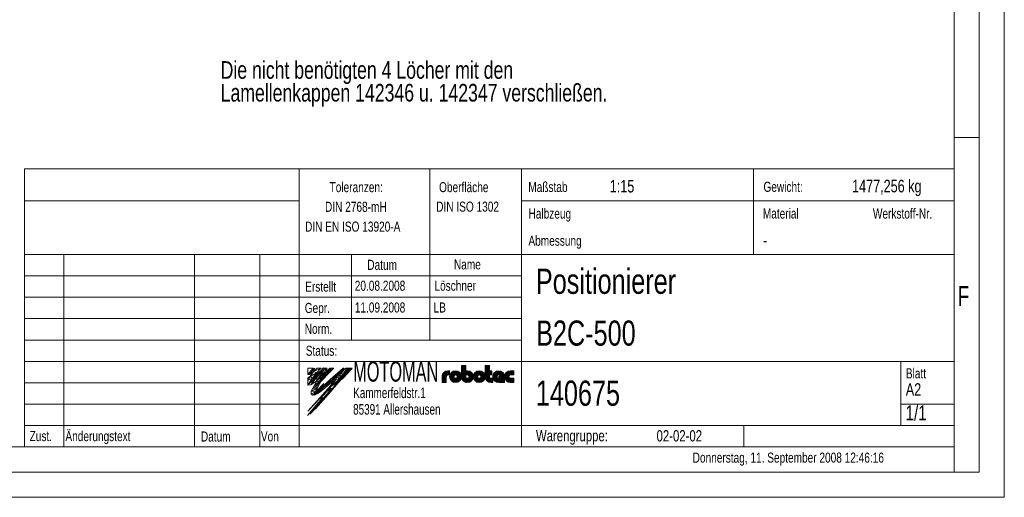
# Model space of a CAD drawing. Header units: millimetres. Extents: x 36 to 588, y 6 to 414.
# Tile 16 of 61: x 393 to 588, y 6 to 100. Entities that reach past the tile are written whole.
import ezdxf

# ---------------------------------------------------------------- set-up
doc = ezdxf.new("R2010")
doc.units = ezdxf.units.MM
doc.styles.add('SLDTEXTSTYLE0', font='TXT', dxfattribs={"width": 0.7})
doc.styles.add('SLDTEXTSTYLE1', font='TXT', dxfattribs={"width": 0.75})
doc.styles.add('SLDTEXTSTYLE2', font='TXT', dxfattribs={"width": 0.605})

# ---------------------------------------------------------------- blocks, each defined once
blk = doc.blocks.new('SW_NOTE_1')
at = {"color": 0, "linetype": 'Continuous', "lineweight": 0, "char_height": 3.5, "attachment_point": 1, "style": 'SLDTEXTSTYLE1'}
for s, insert in [('Die nicht benötigten 4 Löcher mit den ', (0, 4.51)), ('Lamellenkappen 142346 u. 142347 verschließen.', (0, -0.01))]:
    blk.add_mtext(s, dxfattribs=dict(at, insert=insert))

msp = doc.modelspace()

# ---------------------------------------------------------------- linework, layer by layer
at = {"color": 7, "linetype": 'Continuous', "lineweight": 15}
for p, q in [((588.5, 414.5), (588.5, 5.5)), ((588.5, 5.5), (36.5, 5.5))]:
    msp.add_line(p, q, dxfattribs=at)
at = {"color": 1, "linetype": 'Continuous', "lineweight": 0}
for p, q in [((583.5, 409.5), (583.5, 10.5)), ((578.5, 404.5000052), (578.5, 10.5000052)), ((583.4831139, 77), (578.5, 77)), ((393.7247305, 70.7491264), (393.7247305, 15.4991316)), ((393.7247305, 70.7491264), (578.5, 70.7491264)), ((448.3247305, 15.4991264), (448.3247305, 70.7491264)), ((474.3247305, 70.7491264), (474.3247305, 36.7491264)), ((492.5247305, 70.7491264), (492.5247305, 15.4991264)), ((538.6120544, 53.7491316), (538.6120544, 70.7491316)), ((578.5, 10.5), (578.5, 65.49)), ((448.3247305, 64.3741264), (393.7247305, 64.3741264)), ((578.5, 64.3741264), (492.5247305, 64.3741264)), ((578.5, 53.7491316), (393.7247305, 53.7491316)), ((401.5247305, 53.7491264), (401.5247305, 15.4991264)), ((427.5247305, 15.4991264), (427.5247305, 53.7491264)), ((440.5247305, 53.7491264), (440.5247305, 15.4991264)), ((458.7247305, 36.7491264), (458.7247305, 53.7491264)), ((492.5247305, 49.4991264), (393.7247305, 49.4991264)), ((492.5247305, 45.2491264), (393.7247305, 45.2491264)), ((492.5247305, 40.9991264), (393.7247305, 40.9991264)), ((492.5247305, 36.7491264), (393.7247305, 36.7491264)), ((448.3247305, 32.4991316), (393.7247305, 32.4991316)), ((448.3247305, 32.4991316), (578.5, 32.4991316)), ((567.9247305, 19.7491264), (567.9247305, 32.4991264)), ((448.3247305, 28.2491264), (393.7247305, 28.2491264)), ((448.3247305, 23.9991264), (393.7247305, 23.9991264)), ((578.5, 23.9991316), (567.9247305, 23.9991316)), ((393.7247305, 19.7491316), (578.5, 19.7491316)), ((536.7247305, 15.4991264), (536.7247305, 19.7491264)), ((393.7247305, 15.4991316), (46.5, 15.5)), ((393.7247305, 15.4991316), (578.5, 15.4991316)), ((583.5, 10.5), (41.5, 10.5)), ((395.62, 10.5), (578.5, 10.5))]:
    msp.add_line(p, q, dxfattribs=at)
at = {"color": 7, "linetype": 'Continuous', "lineweight": 0}
for p, q in [((480.5929754, 29.482355), (480.5929754, 31.666355)), ((480.5929754, 31.666355), (481.4329754, 31.666355)), ((480.6782766, 31.666355), (480.6782766, 29.0426368)), ((480.7622766, 28.8744621), (480.7622766, 31.666355)), ((480.8462766, 31.666355), (480.8462766, 28.7532442)), ((480.9302766, 28.6580008), (480.9302766, 31.666355)), ((481.0142766, 31.666355), (481.0142766, 28.5804646)), ((481.0982766, 28.5163642), (481.0982766, 31.666355)), ((481.1822766, 31.666355), (481.1822766, 28.4631595)), ((481.2662766, 28.4192132), (481.2662766, 31.666355)), ((481.3502766, 31.666355), (481.3502766, 28.3834157)), ((481.4329754, 29.482355), (481.4329754, 31.666355)), ((485.2969754, 31.666355), (486.1369754, 31.666355)), ((485.2969754, 29.482355), (485.2969754, 31.666355)), ((485.3426286, 29.1578663), (485.3426286, 31.666355)), ((485.4266286, 31.666355), (485.4266286, 28.9455731)), ((485.5106286, 28.8064372), (485.5106286, 31.666355)), ((485.5946286, 31.666355), (485.5946286, 28.7003813)), ((485.6786286, 28.6151818), (485.6786286, 31.666355)), ((485.7626286, 31.666355), (485.7626286, 28.5451334)), ((485.8466286, 28.4870331), (485.8466286, 31.666355)), ((485.9306286, 31.666355), (485.9306286, 28.4388818)), ((486.0146286, 28.3993522), (486.0146286, 31.666355)), ((486.0986286, 31.666355), (486.0986286, 28.3675271)), ((486.1369754, 30.658355), (486.1369754, 31.666355)), ((450.4676943, 29.4823725), (450.0656652, 29.2305153)), ((450.0695855, 29.8805796), (451.0943855, 31.1812356)), ((450.0695855, 31.1812356), (451.0943855, 31.1812356)), ((451.0943855, 31.1812356), (450.0695855, 29.8805796)), ((450.0695855, 29.8805796), (450.0695855, 31.1812356)), ((450.0695855, 29.8805796), (450.2871455, 29.8805796)), ((450.2871455, 29.8805796), (450.0695855, 29.8805796)), ((450.2871455, 29.8805796), (450.0695855, 29.8805796)), ((450.0695855, 28.6805556), (450.4848311, 29.5168873)), ((450.0695855, 28.6805556), (450.4676943, 29.4823725)), ((450.2871455, 29.8805796), (451.0943855, 31.1812356)), ((451.0943855, 31.1812356), (450.2871455, 29.8805796)), ((450.2871455, 29.8805796), (450.9700655, 30.8323836)), ((450.9700655, 30.8323836), (450.2871455, 29.8805796)), ((450.6601055, 30.1909596), (450.2871455, 29.8805796)), ((450.2871455, 29.8805796), (450.6601055, 30.1909596)), ((450.6601055, 30.1909596), (450.2871455, 29.8805796)), ((451.1767055, 30.5013396), (450.4848311, 29.5168873)), ((450.4848311, 29.5168873), (451.1767055, 30.5013396)), ((450.4848311, 29.5168873), (451.7743302, 30.1993226)), ((451.7743302, 30.1993226), (450.4848311, 29.5168873)), ((450.4848311, 29.5168873), (450.7424255, 30.1702956)), ((450.4848311, 29.5168873), (450.9910655, 29.1564156)), ((450.9910655, 29.1564156), (450.4848311, 29.5168873)), ((450.6601055, 30.1909596), (450.9700655, 30.8323836)), ((450.9700655, 30.8323836), (450.6601055, 30.1909596)), ((450.6601055, 30.1909596), (451.1767055, 30.5013396)), ((451.1767055, 30.5013396), (450.6601055, 30.1909596)), ((450.7424255, 30.1702956), (450.6601055, 30.1909596)), ((450.6601055, 27.8321556), (451.8700852, 29.4230148)), ((451.8700852, 29.4230148), (450.6601055, 27.8321556)), ((450.7424255, 30.1702956), (451.1767055, 30.5013396)), ((451.1767055, 30.5013396), (450.7424255, 30.1702956)), ((451.0943855, 31.1812356), (450.9700655, 30.8323836)), ((450.9700655, 30.8323836), (451.1767055, 30.5013396)), ((451.7743302, 30.1993226), (450.9910655, 29.1564156)), ((450.9999653, 30.7975479), (451.1868258, 30.8981833)), ((451.0574608, 30.7256658), (450.9999653, 30.7975479)), ((451.6611629, 29.6618091), (451.0430876, 29.0723744)), ((451.7330325, 29.5467972), (451.0430876, 29.0723744)), ((451.0430876, 29.0723744), (451.7330325, 29.5467972)), ((451.4673455, 31.1812356), (451.0433194, 30.7150272)), ((451.0433194, 30.7150272), (451.0781601, 30.6592117)), ((451.1868258, 30.8981833), (451.0574608, 30.7256658)), ((451.0781601, 30.6592117), (451.4673455, 31.1812356)), ((451.2299472, 30.8406777), (451.086209, 30.6825368)), ((451.086209, 30.6825368), (451.1293304, 30.5819015)), ((451.8593844, 29.7547081), (451.120932, 29.0479439)), ((452.0186375, 29.5838277), (451.120932, 29.0479439)), ((451.120932, 29.0479439), (452.0186375, 29.5838277)), ((451.1293304, 30.5819015), (451.2299472, 30.8406777)), ((451.1293304, 28.8998569), (451.7330325, 29.5467972)), ((451.1767055, 30.5013396), (452.7080255, 31.1812356)), ((452.7080255, 31.1812356), (451.1767055, 30.5013396)), ((451.1767055, 30.5013396), (451.9007855, 31.1812356)), ((451.1767055, 30.5013396), (451.7743302, 30.1993226)), ((451.7743302, 30.1993226), (451.1767055, 30.5013396)), ((451.2388655, 28.9494396), (452.0186375, 29.5838277)), ((451.2388655, 28.9494396), (451.8700852, 29.4230148)), ((451.5892942, 29.9637144), (451.431181, 29.7480671)), ((451.431181, 29.7480671), (451.6611629, 29.8918322)), ((451.790528, 29.9493378), (451.4455551, 29.3167741)), ((451.4455551, 29.3167741), (451.9342662, 29.7911969)), ((451.6611629, 29.8918322), (451.5892942, 29.9637144)), ((451.7330325, 29.8199501), (451.5892942, 29.5467972)), ((451.5892942, 29.5467972), (451.790528, 29.7624437)), ((451.591117, 29.9957209), (451.8419628, 30.2744808)), ((452.0186375, 29.5838277), (451.591117, 29.9957209)), ((451.591117, 29.9957209), (452.2207575, 29.8026276)), ((452.2207575, 29.8026276), (451.591117, 29.9957209)), ((451.7330325, 29.5467972), (451.6611629, 29.6618091)), ((451.790528, 29.7624437), (451.7330325, 29.8199501)), ((452.7080255, 31.1812356), (451.7743302, 30.1993226)), ((451.7773055, 28.5563196), (453.4942655, 31.1812356)), ((453.4942655, 31.1812356), (451.7773055, 28.5563196)), ((453.6395855, 30.6875676), (451.7773055, 28.5563196)), ((451.7773055, 28.5563196), (452.7624617, 29.6837617)), ((451.7773055, 28.5563196), (453.1004466, 29.6375701)), ((453.1004466, 29.6375701), (451.7773055, 28.5563196)), ((451.7773055, 28.5563196), (451.8700852, 29.4230148)), ((451.8700852, 29.4230148), (451.7773055, 28.5563196)), ((451.9342662, 29.7911969), (451.790528, 29.9493378)), ((452.1512374, 30.6093275), (451.8192753, 30.2656196)), ((451.8192753, 30.2656196), (451.9055189, 30.1218553)), ((451.8419628, 30.2744808), (452.2207575, 29.8026276)), ((452.0186375, 29.5838277), (451.8593844, 29.7547081)), ((451.8700852, 29.4230148), (453.4942655, 31.1812356)), ((451.9007855, 31.1812356), (452.7080255, 31.1812356)), ((451.9055189, 30.1218553), (452.1512374, 30.6093275)), ((451.9630144, 30.0643489), (452.5667165, 30.5531483)), ((452.0780054, 30.0068433), (451.9630144, 30.0643489)), ((452.2207575, 29.8026276), (452.0186375, 29.5838277)), ((453.1416705, 31.2144651), (452.022625, 29.9944483)), ((453.4942655, 31.1812356), (452.022625, 29.9944483)), ((452.022625, 29.9944483), (453.4942655, 31.1812356)), ((452.022625, 29.9944483), (452.2207575, 29.8026276)), ((452.5667165, 30.5531483), (452.0780054, 30.0068433)), ((452.2207575, 29.8026276), (453.4942655, 31.1812356)), ((453.6975254, 29.9942097), (452.240563, 28.1296139)), ((453.866908, 29.8960977), (452.240563, 28.1296139)), ((452.240563, 28.1296139), (453.866908, 29.8960977)), ((452.2670255, 28.0259436), (453.866908, 29.8960977)), ((453.1004466, 29.6375701), (452.2984491, 28.5290876)), ((453.5872602, 29.906208), (452.3511087, 28.2960464)), ((452.7624617, 29.6837617), (453.6395855, 30.6875676)), ((452.7624617, 29.6837617), (453.9257676, 30.5277341)), ((453.9257676, 30.5277341), (452.7624617, 29.6837617)), ((452.7624617, 29.6837617), (453.1004466, 29.6375701)), ((453.1004466, 29.6375701), (452.7624617, 29.6837617)), ((452.902772, 28.7690891), (454.2782526, 30.2018913)), ((453.866908, 29.8960977), (452.902772, 28.7690891)), ((452.9979322, 29.0723744), (453.5872602, 29.906208)), ((453.9257676, 30.5277341), (453.1004466, 29.6375701)), ((453.4942655, 31.1812356), (453.1416705, 31.2144651)), ((453.4942655, 31.1812356), (453.6395855, 30.6875676)), ((453.4942655, 31.1812356), (453.8873855, 31.1812356)), ((453.6395855, 30.6875676), (453.4942655, 31.1812356)), ((453.7988688, 30.3908653), (453.5248356, 30.0953021)), ((454.2782526, 30.2018913), (453.5248356, 30.0953021)), ((453.5248356, 30.0953021), (454.2782526, 30.2018913)), ((453.5248356, 30.0953021), (453.866908, 29.8960977)), ((453.8873855, 31.1812356), (453.6395855, 30.6875676)), ((453.6395855, 30.6875676), (453.9257676, 30.5277341)), ((453.866908, 29.8960977), (453.6975254, 29.9942097)), ((454.3939055, 31.1812356), (453.7840655, 30.5840796)), ((453.7840655, 30.5840796), (454.3939055, 31.1812356)), ((453.7840655, 30.5840796), (454.5316655, 31.1812356)), ((454.5316655, 31.1812356), (453.7840655, 30.5840796)), ((453.7840655, 30.5840796), (454.3939055, 31.1812356)), ((453.7840655, 30.5840796), (453.9394185, 30.5424584)), ((453.9394185, 30.5424584), (453.7840655, 30.5840796)), ((453.9257676, 30.5277341), (453.7840655, 30.5840796)), ((454.2782526, 30.2018913), (453.7988688, 30.3908653)), ((454.2782526, 30.2018913), (453.866908, 29.8960977)), ((453.866908, 29.8960977), (454.2782526, 30.2018913)), ((454.3079702, 30.5968686), (453.9237172, 30.3416497)), ((453.9237172, 30.3416497), (454.0762091, 30.2815376)), ((454.5316655, 31.1812356), (453.9257676, 30.5277341)), ((455.1851855, 31.1812356), (454.0762091, 30.2815376)), ((454.7374655, 31.1812356), (454.0762091, 30.2815376)), ((454.0762091, 30.2815376), (455.1851855, 31.1812356)), ((454.0762091, 30.2815376), (454.3079702, 30.5968686)), ((454.0762091, 30.2815376), (454.2782526, 30.2018913)), ((454.2782526, 30.2018913), (455.1851855, 31.1812356)), ((454.3939055, 31.1812356), (454.5316655, 31.1812356)), ((454.4822676, 28.8809157), (457.0441055, 31.1812356)), ((454.5661055, 28.8122676), (457.0441055, 31.1812356)), ((457.0441055, 31.1812356), (454.5661055, 28.8122676)), ((454.5661055, 28.8122676), (456.8337536, 30.7710485)), ((456.8337536, 30.7710485), (454.5661055, 28.8122676)), ((455.1851855, 31.1812356), (454.7374655, 31.1812356)), ((454.7421233, 28.6348453), (456.8337536, 30.7710485)), ((456.8337536, 30.7710485), (454.7421233, 28.6348453)), ((457.0788941, 30.7113253), (454.7421233, 28.6348453)), ((455.8200953, 29.5561212), (455.272606, 29.0563699)), ((455.8200953, 29.5561212), (455.5841855, 28.8253716)), ((455.5841855, 28.8253716), (455.8200953, 29.5561212)), ((456.2056436, 29.9099401), (455.8200953, 29.5561212)), ((455.8200953, 29.5561212), (456.2671055, 28.9081116)), ((456.2671055, 28.9081116), (455.8200953, 29.5561212)), ((456.6126975, 30.2834948), (456.2056436, 29.9099401)), ((456.2056436, 29.9099401), (456.6110099, 29.373044)), ((456.6110099, 29.373044), (456.2056436, 29.9099401)), ((456.2056436, 29.9099401), (456.2671055, 28.9081116)), ((456.2671055, 28.9081116), (456.2056436, 29.9099401)), ((456.2671055, 28.9081116), (456.6110099, 29.373044)), ((456.8788733, 29.5467972), (456.3182934, 28.8423513)), ((457.0082384, 29.4174095), (456.3182934, 28.8423513)), ((456.3182934, 28.8423513), (457.0082384, 29.4174095)), ((456.4189103, 28.698587), (457.0082384, 29.4174095)), ((456.6126975, 30.2834948), (456.6110099, 29.373044)), ((456.6110099, 29.373044), (456.6126975, 30.2834948)), ((456.6110099, 29.373044), (456.9787182, 29.870156)), ((456.6126975, 30.2834948), (457.1016548, 30.7322119)), ((457.5092001, 30.470882), (456.6126975, 30.2834948)), ((457.5092001, 30.470882), (456.6126975, 30.2834948)), ((456.6126975, 30.2834948), (456.9787182, 29.870156)), ((456.9787182, 29.870156), (456.6126975, 30.2834948)), ((457.1818655, 29.3974956), (456.6190655, 28.8253716)), ((457.5425288, 30.5078009), (456.7517242, 29.5632788)), ((457.7505539, 30.5044955), (456.7517242, 29.5632788)), ((456.7517242, 29.5632788), (457.7505539, 30.5044955)), ((456.7517242, 29.5632788), (456.9363688, 29.4461618)), ((457.0441055, 31.1812356), (456.8337536, 30.7710485)), ((456.8337536, 30.7710485), (457.0788941, 30.7113253)), ((456.8644992, 30.7831722), (457.0441055, 31.1812356)), ((457.2094721, 31.1713362), (456.8644992, 30.7831722)), ((457.0082384, 29.4174095), (456.8788733, 29.5467972)), ((457.0082384, 30.9269365), (456.9076215, 30.7975479)), ((456.9076215, 30.7975479), (456.9794902, 30.754419)), ((456.9363688, 29.4461618), (457.7505539, 30.5044955)), ((456.9551201, 29.4705361), (457.8562956, 30.5531483)), ((457.8562956, 30.5531483), (456.9551201, 29.4705361)), ((456.9551201, 29.4705361), (457.8562956, 30.5531483)), ((457.7505539, 30.5044955), (456.9551201, 29.4705361)), ((457.814945, 30.5034732), (456.9551201, 29.4705361)), ((456.9551201, 29.4705361), (457.0082384, 29.4174095)), ((456.9787182, 29.870156), (457.5092001, 30.470882)), ((456.9794902, 30.754419), (457.0082384, 30.9269365)), ((457.2094721, 30.8694301), (456.9938643, 30.754419)), ((457.0082384, 30.8406777), (456.9938643, 30.7687956)), ((456.9938643, 30.7687956), (457.0801071, 30.8406777)), ((456.9938643, 30.754419), (457.0513598, 30.7256658)), ((457.0801071, 30.8406777), (457.0082384, 30.8406777)), ((457.0082384, 29.4174095), (457.814945, 30.5034732)), ((457.0441055, 31.1812356), (457.2094721, 31.1713362)), ((457.0513598, 30.7256658), (457.2094721, 30.8694301)), ((457.5909455, 31.1812356), (457.1016548, 30.7322119)), ((457.1016548, 30.7322119), (457.5092001, 30.470882)), ((457.5092001, 30.470882), (457.1016548, 30.7322119)), ((457.1016548, 30.7322119), (457.5092001, 30.470882)), ((457.1016548, 30.7322119), (457.5092001, 30.470882)), ((457.6550619, 29.9349612), (457.1818655, 29.3974956)), ((457.7515098, 29.8698099), (457.1818655, 29.3974956)), ((457.1818655, 29.3974956), (457.7515098, 29.8698099)), ((457.2389855, 29.3409636), (457.1818655, 29.3974956)), ((457.1818655, 29.3974956), (457.2480785, 29.3502582)), ((457.2480785, 29.3502582), (457.7515098, 29.8698099)), ((457.5909455, 31.1812356), (457.5092001, 30.470882)), ((457.5092001, 30.470882), (457.5909455, 31.1812356)), ((457.5092001, 30.470882), (458.1083855, 31.1346156)), ((457.5425288, 30.5078009), (457.9824023, 30.9950605)), ((457.7505539, 30.5044955), (457.5425288, 30.5078009)), ((457.9092761, 30.5019746), (457.5425288, 30.5078009)), ((457.5909455, 31.1812356), (458.8895855, 31.1812356)), ((457.7700528, 30.9988187), (457.5909455, 31.1812356)), ((458.1083855, 31.1346156), (457.5909455, 31.1812356)), ((458.7216502, 30.9819783), (457.6550619, 29.9349612)), ((457.6550619, 29.9349612), (458.7216502, 30.9819783)), ((458.5292255, 30.9737556), (457.6550619, 29.9349612)), ((457.7515098, 29.8698099), (457.6550619, 29.9349612)), ((457.6550619, 29.9349612), (457.7515098, 29.8698099)), ((457.8562956, 30.5531483), (457.7505539, 30.5044955)), ((457.7515098, 29.8698099), (458.7216502, 30.9819783)), ((457.7700528, 30.9988187), (458.8895855, 31.1812356)), ((458.8895855, 31.1812356), (457.7700528, 30.9988187)), ((458.7216502, 30.9819783), (457.7700528, 30.9988187)), ((457.9824023, 30.9950605), (457.9092761, 30.5019746)), ((457.9092761, 30.5019746), (457.9824023, 30.9950605)), ((458.3013394, 30.9894165), (457.9092761, 30.5019746)), ((457.9824023, 30.9950605), (458.3013394, 30.9894165)), ((458.7216502, 30.9819783), (458.5292255, 30.9737556)), ((458.8895855, 31.1812356), (458.7216502, 30.9819783)), ((476.7289754, 28.306355), (476.7289754, 29.482355)), ((476.7673962, 28.306355), (476.7673962, 29.7804995)), ((476.8513962, 30.0047989), (476.8513962, 28.306355)), ((476.9353962, 28.306355), (476.9353962, 30.1478567)), ((477.0193962, 30.2561285), (477.0193962, 28.306355)), ((477.1033962, 28.306355), (477.1033962, 30.3428476)), ((477.1873962, 30.4140502), (477.1873962, 28.306355)), ((477.2713962, 28.306355), (477.2713962, 30.4730888)), ((477.3553962, 30.5220373), (477.3553962, 28.306355)), ((477.4393962, 28.306355), (477.4393962, 30.5622682)), ((477.5233962, 30.5947283), (477.5233962, 28.306355)), ((477.5689754, 28.306355), (477.5689754, 29.482355)), ((477.6073962, 29.6383766), (477.6073962, 30.6200821)), ((477.6913962, 30.6387981), (477.6913962, 29.7417394)), ((477.7753962, 29.7923637), (477.7753962, 30.651194)), ((477.8593962, 30.6574713), (477.8593962, 29.8152495)), ((477.9049754, 30.658355), (478.2409754, 30.658355)), ((477.9049754, 29.818355), (478.2409754, 29.818355)), ((477.9433962, 29.818355), (477.9433962, 30.658355)), ((478.0273962, 30.658355), (478.0273962, 29.818355)), ((478.1113962, 29.818355), (478.1113962, 30.658355)), ((478.1953962, 30.658355), (478.1953962, 29.818355)), ((478.2409754, 29.818355), (478.2409754, 30.658355)), ((478.3460998, 28.9963478), (478.3460998, 29.9683622)), ((478.4300998, 30.1219285), (478.4300998, 28.8427823)), ((478.5140998, 28.7288347), (478.5140998, 30.2358753)), ((478.5980998, 30.3264046), (478.5980998, 28.6383053)), ((478.6820998, 28.56424), (478.6820998, 30.4004699)), ((478.7660998, 30.4618126), (478.7660998, 28.5028973)), ((478.8500998, 28.4520017), (478.8500998, 30.5127091)), ((478.9340998, 30.5546461), (478.9340998, 28.4100639)), ((479.0180998, 28.3760666), (479.0180998, 30.5886434)), ((479.1020998, 29.5996139), (479.1020998, 30.6154175)), ((479.1020998, 29.365096), (479.1020998, 28.3492933)), ((479.1860998, 30.6354692), (479.1860998, 29.7264716)), ((479.2700998, 29.7845534), (479.2700998, 30.6491469)), ((479.3540998, 30.6566733), (479.3540998, 29.8124195)), ((479.4380998, 29.8176905), (479.4380998, 30.6581651)), ((479.5220998, 30.6536468), (479.5220998, 29.8014861)), ((479.6060998, 29.7600741), (479.6060998, 30.6430477)), ((479.6900998, 30.6261989), (479.6900998, 29.6780557)), ((479.7740998, 30.6028184), (479.7740998, 28.3618916)), ((479.8580998, 28.3922248), (479.8580998, 30.572486)), ((479.9420998, 30.5346003), (479.9420998, 28.4301097)), ((480.0260998, 28.4764012), (480.0260998, 30.4883087)), ((480.1100998, 30.4323832), (480.1100998, 28.5323267)), ((480.1940998, 28.5997157), (480.1940998, 30.3649951)), ((480.2780998, 30.2832547), (480.2780998, 28.6814553)), ((480.3620998, 28.7825585), (480.3620998, 30.1821514)), ((480.4460998, 30.0514575), (480.4460998, 28.9132525)), ((480.5300998, 29.1029757), (480.5300998, 29.8617343)), ((481.4342766, 28.3549893), (481.4342766, 29.4528139)), ((481.7689754, 30.658355), (481.6009754, 30.658355)), ((481.6009754, 29.818355), (481.6009754, 30.658355)), ((481.7689754, 29.818355), (481.6009754, 29.818355)), ((481.6022766, 30.658355), (481.6022766, 29.818355)), ((481.6862766, 29.818355), (481.6862766, 30.658355)), ((481.7702766, 30.6583541), (481.7702766, 29.8183525)), ((481.8542766, 29.8073468), (481.8542766, 30.6552571)), ((481.9382766, 30.6461044), (481.9382766, 29.7725842)), ((482.0222766, 29.7031137), (482.0222766, 30.6307517)), ((482.1062766, 28.3557655), (482.1062766, 30.6089445)), ((482.1902766, 30.5802988), (482.1902766, 28.3844111)), ((482.2742766, 28.420448), (482.2742766, 30.544262)), ((482.3582766, 30.5000486), (482.3582766, 28.4646614)), ((482.4422766, 28.5181761), (482.4422766, 30.4465339)), ((482.5262766, 30.3820613), (482.5262766, 28.5826486)), ((482.6102766, 28.6606569), (482.6102766, 30.3040539)), ((482.6942766, 30.2081603), (482.6942766, 28.7565496)), ((482.7782766, 28.8787931), (482.7782766, 30.0859168)), ((482.8622766, 29.9155623), (482.8622766, 29.0491477)), ((483.0104526, 29.0954241), (483.0104526, 29.8692859)), ((483.0944526, 30.056138), (483.0944526, 28.908572)), ((483.1784526, 28.7790574), (483.1784526, 30.1856525)), ((483.2624526, 30.2860435), (483.2624526, 28.6786665)), ((483.3464526, 28.5974309), (483.3464526, 30.367279)), ((483.4304526, 30.4342766), (483.4304526, 28.5304334)), ((483.5144526, 28.4748304), (483.5144526, 30.4898795)), ((483.5984526, 30.5358947), (483.5984526, 28.4288152)), ((483.6824526, 28.3911748), (483.6824526, 30.5735351)), ((483.7664526, 30.6036441), (483.7664526, 28.3610659)), ((483.8504526, 30.6268172), (483.8504526, 29.6816374)), ((483.9344526, 29.761828), (483.9344526, 30.6434685)), ((484.0184526, 30.6538778), (484.0184526, 29.802332)), ((484.1024526, 29.8178443), (484.1024526, 30.6582088)), ((484.1864526, 30.6565305), (484.1864526, 29.811913)), ((484.2704526, 29.7832749), (484.2704526, 30.6488168)), ((484.3544526, 30.634945), (484.3544526, 29.7239835)), ((484.4384526, 30.6146909), (484.4384526, 28.350019)), ((484.5224526, 28.3770082), (484.5224526, 30.5877017)), ((484.6064526, 30.5534701), (484.6064526, 28.4112399)), ((484.6904526, 28.4534373), (484.6904526, 30.5112727)), ((484.7744526, 30.4600789), (484.7744526, 28.5046311)), ((484.8584526, 28.5663291), (484.8584526, 30.3983809)), ((484.9424526, 30.323872), (484.9424526, 28.6408379)), ((485.0264526, 28.7319637), (485.0264526, 30.2327463)), ((485.1104526, 30.1178948), (485.1104526, 28.8468152)), ((485.1944526, 29.0021236), (485.1944526, 29.9625863)), ((486.1369754, 30.658355), (486.6409754, 30.658355)), ((486.1369754, 29.818355), (486.6409754, 29.818355)), ((486.1369754, 29.482355), (486.1369754, 29.818355)), ((486.1826286, 29.818355), (486.1826286, 30.658355)), ((486.2666286, 30.658355), (486.2666286, 29.818355)), ((486.3506286, 29.818355), (486.3506286, 30.658355)), ((486.4346286, 30.658355), (486.4346286, 29.818355)), ((486.5186286, 29.818355), (486.5186286, 30.658355)), ((486.6026286, 30.658355), (486.6026286, 29.818355)), ((486.6409754, 29.818355), (486.6409754, 30.658355)), ((486.8495735, 29.1760246), (486.8495735, 29.7886853)), ((486.9335735, 30.009166), (486.9335735, 28.9555439)), ((487.0175735, 28.8136923), (487.0175735, 30.1510177)), ((487.1015735, 30.2586133), (487.1015735, 28.7060967)), ((487.1855735, 28.6198396), (487.1855735, 30.3448703)), ((487.2695735, 30.4157235), (487.2695735, 28.5489873)), ((487.3535735, 28.4902327), (487.3535735, 30.4744781)), ((487.4375735, 30.5231847), (487.4375735, 28.4415253)), ((487.5215735, 28.401506), (487.5215735, 30.563204)), ((487.6055735, 30.5954726), (487.6055735, 28.3692374)), ((487.6895735, 29.6424607), (487.6895735, 30.6206491)), ((487.7735735, 30.6391979), (487.7735735, 29.743516)), ((487.8575735, 29.7932642), (487.8575735, 30.6514334)), ((487.9415735, 30.6575536), (487.9415735, 29.8155401)), ((487.9849754, 29.566355), (488.310306, 29.566355)), ((487.9849754, 29.398355), (487.9849754, 29.566355)), ((487.9849754, 29.398355), (489.1609754, 29.398355)), ((488.0255735, 29.8158929), (488.0255735, 30.6576544)), ((488.0255735, 29.566355), (488.0255735, 29.398355)), ((488.1095735, 30.6517358), (488.1095735, 29.794399)), ((488.1095735, 29.398355), (488.1095735, 29.566355)), ((488.1935735, 29.7457613), (488.1935735, 30.639707)), ((488.1935735, 29.566355), (488.1935735, 29.398355)), ((488.2775735, 30.6213731), (488.2775735, 29.6475284)), ((488.2775735, 29.398355), (488.2775735, 29.566355)), ((488.3615735, 29.398355), (488.3615735, 30.5964243)), ((488.4455735, 30.5644018), (488.4455735, 29.398355)), ((488.5295735, 29.398355), (488.5295735, 30.5246547)), ((488.6135735, 30.4762564), (488.6135735, 29.398355)), ((488.6975735, 29.398355), (488.6975735, 30.4178655)), ((488.7815735, 30.3474609), (488.7815735, 29.398355)), ((488.8655735, 29.398355), (488.8655735, 30.2617927)), ((488.9495735, 30.1550555), (488.9495735, 29.398355)), ((489.0335735, 29.398355), (489.0335735, 30.0147251)), ((489.1175735, 29.7988947), (489.1175735, 29.398355)), ((489.1609754, 29.398355), (489.1609754, 29.482355)), ((489.2176292, 29.1217438), (489.2176292, 29.8429661)), ((489.3016292, 30.0400595), (489.3016292, 28.9246504)), ((489.3856292, 28.79104), (489.3856292, 30.1736699)), ((489.4696292, 30.2765128), (489.4696292, 28.6881971)), ((489.5536292, 28.605232), (489.5536292, 30.3594779)), ((489.6376292, 30.4278128), (489.6376292, 28.5368972)), ((489.7216292, 28.4801947), (489.7216292, 30.4845153)), ((489.8056292, 30.5314721), (489.8056292, 28.4332378)), ((489.8896292, 28.3947625), (489.8896292, 30.5699475)), ((489.9736292, 30.6008167), (489.9736292, 28.3638941)), ((490.0576292, 29.6690677), (490.0576292, 30.6246953)), ((490.1416292, 30.642017), (490.1416292, 29.7557338)), ((490.2256292, 29.7993693), (490.2256292, 30.6530722)), ((490.3096292, 30.6580366), (490.3096292, 29.8172403)), ((490.3369754, 30.658355), (491.0089754, 30.658355)), ((490.3369754, 29.818355), (491.0089754, 29.818355)), ((490.3936292, 29.818355), (490.3936292, 30.658355)), ((490.4776292, 30.658355), (490.4776292, 29.818355)), ((490.5616292, 29.818355), (490.5616292, 30.658355)), ((490.6456292, 30.658355), (490.6456292, 29.818355)), ((490.7296292, 29.818355), (490.7296292, 30.658355)), ((490.8136292, 30.658355), (490.8136292, 29.818355)), ((490.8976292, 29.818355), (490.8976292, 30.658355)), ((490.9816292, 30.658355), (490.9816292, 29.818355)), ((491.0089754, 30.658355), (491.0089754, 29.818355)), ((450.0656652, 29.2305153), (450.0695855, 28.6805556)), ((450.0695855, 27.7908276), (450.9910655, 29.1564156)), ((450.9910655, 29.1564156), (450.0695855, 27.7908276)), ((450.0695855, 28.6805556), (450.9910655, 29.1564156)), ((450.9910655, 29.1564156), (450.0695855, 28.6805556)), ((450.0695855, 27.7908276), (451.2388655, 28.9494396)), ((451.2388655, 28.9494396), (450.0695855, 27.7908276)), ((450.0695855, 27.7908276), (450.0695855, 28.6805556)), ((450.6601055, 27.8321556), (450.0695855, 27.7908276)), ((450.6601055, 27.8321556), (451.2388655, 28.9494396)), ((451.2388655, 28.9494396), (450.6601055, 27.8321556)), ((451.7773055, 28.5563196), (450.6601055, 27.8321556)), ((451.100583, 29.3023975), (450.9855921, 29.1442566)), ((450.9855921, 29.1442566), (451.0430876, 29.1155034)), ((450.9910655, 29.1564156), (451.2388655, 28.9494396)), ((451.0430876, 29.1155034), (451.100583, 29.3023975)), ((451.0430876, 29.1155034), (451.2730686, 29.2161387)), ((451.1293304, 29.0436212), (451.0430876, 29.1155034)), ((451.0430876, 29.0723744), (451.1293304, 28.8998569)), ((451.0532255, 27.1908156), (451.3747884, 27.7972351)), ((451.0532255, 27.1908156), (451.7773055, 27.6666756)), ((451.7773055, 27.6666756), (451.0532255, 27.1908156)), ((451.120932, 29.0479439), (451.2388655, 28.9494396)), ((451.2730686, 29.2161387), (451.1293304, 29.0436212)), ((451.3747884, 27.7972351), (451.7773055, 28.5563196)), ((451.3747884, 27.7972351), (452.2984491, 28.5290876)), ((452.2984491, 28.5290876), (451.3747884, 27.7972351)), ((451.3747884, 27.7972351), (451.7773055, 27.6666756)), ((451.7923466, 27.6915665), (451.3747884, 27.7972351)), ((451.7773055, 27.6666756), (451.5908255, 27.0665796)), ((452.139632, 27.6720306), (451.6606102, 26.8954497)), ((452.2984491, 28.5290876), (451.7773055, 28.5563196)), ((451.7773055, 28.5563196), (452.2984491, 28.5290876)), ((452.2984491, 28.5290876), (451.7923466, 27.6915665)), ((453.2414255, 28.1265756), (451.8806255, 26.7125196)), ((452.1098943, 28.2170587), (451.9165884, 27.8971674)), ((452.3117816, 28.0819539), (451.9165884, 27.8971674)), ((451.9165884, 27.8971674), (452.3117816, 28.0819539)), ((451.9165884, 27.8971674), (452.1367104, 27.6672938)), ((451.9418313, 27.1994273), (452.139632, 27.6720306)), ((452.3117816, 28.0819539), (452.1098943, 28.2170587)), ((452.1211268, 27.6634819), (452.6529593, 28.4829397)), ((452.2792391, 28.0660225), (452.1211268, 27.6634819)), ((452.1367104, 27.6672938), (452.3117816, 28.0819539)), ((452.2240158, 26.8092447), (453.2414255, 28.1265756)), ((452.240563, 28.1296139), (452.2670255, 28.0259436)), ((452.6529593, 28.4829397), (452.2792391, 28.0660225)), ((452.3511087, 28.2960464), (452.9979322, 29.0723744)), ((453.3167416, 27.5289047), (452.4038229, 26.4015012)), ((452.4038229, 26.4015012), (453.3167416, 27.5289047)), ((452.4086033, 25.2338625), (455.5841855, 28.8253716)), ((452.4660988, 25.1619804), (455.5841855, 28.8253716)), ((455.5841855, 28.8253716), (452.4660988, 25.1619804)), ((454.4640657, 27.4334588), (452.4660988, 25.1619804)), ((453.3167416, 27.5289047), (452.6853464, 27.0632355)), ((453.5309046, 28.0484027), (452.6956716, 27.2843034)), ((453.7411214, 27.8463835), (452.6956716, 27.2843034)), ((452.6956716, 27.2843034), (453.7411214, 27.8463835)), ((452.8616313, 27.1932499), (453.7411214, 27.8463835)), ((453.8903339, 27.9580094), (453.3167416, 27.5289047)), ((453.4984042, 27.2669196), (453.3167416, 27.5289047)), ((453.3167416, 27.5289047), (453.4984042, 27.2669196)), ((453.8903339, 27.9580094), (453.4984042, 27.2669196)), ((453.4984042, 27.2669196), (453.8903339, 27.9580094)), ((453.4984042, 27.2669196), (454.0499692, 27.7328625)), ((453.5309046, 28.0484027), (454.4822676, 28.8809157)), ((453.7411214, 27.8463835), (453.5309046, 28.0484027)), ((453.6016772, 27.9803895), (453.5309046, 28.0484027)), ((453.6016772, 27.9803895), (454.4822676, 28.8809157)), ((454.4822676, 28.8809157), (453.6016772, 27.9803895)), ((454.5661055, 28.8122676), (453.6016772, 27.9803895)), ((454.6509254, 28.7273394), (453.6608787, 27.9234972)), ((454.7421233, 28.6348453), (453.6608787, 27.9234972)), ((453.6608787, 27.9234972), (454.7421233, 28.6348453)), ((453.6608787, 27.9234972), (453.7411214, 27.8463835)), ((453.7411214, 27.8463835), (454.7421233, 28.6348453)), ((454.4716769, 28.4199473), (453.8903339, 27.9580094)), ((453.8903339, 27.9580094), (454.0499692, 27.7328625)), ((454.0499692, 27.7328625), (453.8903339, 27.9580094)), ((454.4716769, 28.4199473), (454.0499692, 27.7328625)), ((454.0499692, 27.7328625), (454.4716769, 28.4199473)), ((454.0499692, 27.7328625), (454.6948884, 28.195595)), ((454.3636655, 27.3355476), (456.2671055, 28.9081116)), ((456.2671055, 28.9081116), (454.3636655, 27.3355476)), ((456.6190655, 28.8253716), (454.3636655, 27.3355476)), ((454.3636655, 27.3355476), (455.5841855, 28.8253716)), ((455.5841855, 28.8253716), (454.4640657, 27.4334588)), ((455.272606, 29.0563699), (454.4716769, 28.4199473)), ((454.4716769, 28.4199473), (454.6948884, 28.195595)), ((454.6948884, 28.195595), (454.4716769, 28.4199473)), ((454.5661055, 28.8122676), (454.4822676, 28.8809157)), ((454.4822676, 28.8809157), (454.5661055, 28.8122676)), ((454.7421233, 28.6348453), (454.5661055, 28.8122676)), ((454.7421233, 28.6348453), (454.6509254, 28.7273394)), ((455.272606, 29.0563699), (454.6948884, 28.195595)), ((454.6948884, 28.195595), (455.272606, 29.0563699)), ((454.6948884, 28.195595), (455.5841855, 28.8253716)), ((454.8752255, 26.8502796), (456.6190655, 28.8253716)), ((456.2671055, 28.9081116), (454.8811055, 26.9631756)), ((454.8811055, 26.9631756), (456.6190655, 28.8253716)), ((456.6190655, 28.8253716), (454.9742842, 27.0630155)), ((455.272606, 29.0563699), (455.5841855, 28.8253716)), ((455.5841855, 28.8253716), (455.272606, 29.0563699)), ((455.5841855, 28.8253716), (456.2671055, 28.9081116)), ((455.5841855, 28.8253716), (456.2671055, 28.9081116)), ((455.8595484, 28.3361993), (456.2671055, 28.9081116)), ((456.6190655, 28.8253716), (455.8595484, 28.3361993)), ((456.2671055, 28.9081116), (456.6190655, 28.8253716)), ((456.6190655, 28.8253716), (456.2671055, 28.9081116)), ((456.2671055, 28.9081116), (456.6190655, 28.8253716)), ((456.3182934, 28.8423513), (456.4189103, 28.698587)), ((456.9363688, 29.1730098), (456.5626486, 28.8567279)), ((456.9363688, 29.12988), (456.5626486, 28.8567279)), ((456.5626486, 28.8567279), (456.9363688, 29.12988)), ((456.5626486, 28.8567279), (456.6345182, 28.8423513)), ((456.8932474, 29.3311507), (456.5770227, 28.8711037)), ((456.5770227, 28.8711037), (457.0369857, 29.2448919)), ((457.2389855, 29.3409636), (456.6190655, 28.8253716)), ((456.6190655, 28.8253716), (457.2389855, 29.3409636)), ((457.2389855, 29.3409636), (456.6190655, 28.8253716)), ((456.6190655, 28.8253716), (457.2389855, 29.3409636)), ((456.9794902, 29.1155034), (456.6190655, 28.8253716)), ((456.6190655, 28.8253716), (456.9794902, 29.1155034)), ((456.6190655, 28.8253716), (456.6920136, 28.8135981)), ((456.6345182, 28.8423513), (456.9363688, 29.12988)), ((456.6920136, 28.8135981), (456.9794902, 29.1155034)), ((457.0369857, 29.2448919), (456.8932474, 29.3311507)), ((456.9363688, 29.12988), (456.9363688, 29.1730098)), ((456.9794902, 29.1155034), (457.2389855, 29.3409636)), ((476.7289754, 28.306355), (477.5689754, 28.306355)), ((479.1860998, 28.3292408), (479.1860998, 29.2382392)), ((479.2700998, 29.1801566), (479.2700998, 28.3155631)), ((479.3540998, 28.3080367), (479.3540998, 29.1522904)), ((479.4380998, 29.1470194), (479.4380998, 28.3065448)), ((479.5220998, 28.3110632), (479.5220998, 29.1632239)), ((479.6060998, 29.2046359), (479.6060998, 28.3216623)), ((479.6900998, 28.338511), (479.6900998, 29.2866543)), ((481.5182766, 29.2586453), (481.5182766, 28.3333879)), ((481.6022766, 28.3182301), (481.6022766, 29.190623)), ((481.6862766, 29.1566912), (481.6862766, 28.3092664)), ((481.7702766, 28.3063558), (481.7702766, 29.1463575)), ((481.8542766, 29.1573632), (481.8542766, 28.3094529)), ((481.9382766, 28.3186055), (481.9382766, 29.1921257)), ((482.0222766, 29.2615963), (482.0222766, 28.3339582)), ((483.8504526, 28.3378928), (483.8504526, 29.2830725)), ((483.9344526, 29.2028819), (483.9344526, 28.3212415)), ((484.0184526, 28.3108322), (484.0184526, 29.162378)), ((484.1024526, 29.1468657), (484.1024526, 28.3065011)), ((484.1864526, 28.3081795), (484.1864526, 29.1527969)), ((484.2704526, 29.1814359), (484.2704526, 28.3158932)), ((484.3544526, 28.3297649), (484.3544526, 29.2407265)), ((486.1826286, 28.3427606), (486.1826286, 29.3132546)), ((486.2666286, 29.2171813), (486.2666286, 28.3245998)), ((486.3506286, 28.3127365), (486.3506286, 29.1694214)), ((486.4346286, 29.1485507), (486.4346286, 28.3069808)), ((486.4729754, 29.146355), (486.8089754, 29.146355)), ((486.4729754, 28.306355), (486.8089754, 28.306355)), ((486.5186286, 28.306355), (486.5186286, 29.146355)), ((486.6026286, 29.146355), (486.6026286, 28.306355)), ((486.6866286, 28.306355), (486.6866286, 29.146355)), ((486.7706286, 29.146355), (486.7706286, 28.306355)), ((486.8089754, 28.306355), (486.8089754, 29.146355)), ((487.6895735, 28.3440609), (487.6895735, 29.3222501)), ((487.7735735, 29.2211939), (487.7735735, 28.325512)), ((487.8575735, 28.3132766), (487.8575735, 29.1714458)), ((487.9415735, 29.1491698), (487.9415735, 28.3071563)), ((487.9849754, 29.146355), (489.1609754, 29.146355)), ((487.9849754, 28.306355), (489.1609754, 28.306355)), ((488.0255735, 28.306355), (488.0255735, 29.146355)), ((488.1095735, 29.146355), (488.1095735, 28.306355)), ((488.1935735, 28.306355), (488.1935735, 29.146355)), ((488.2775735, 29.146355), (488.2775735, 28.306355)), ((488.3615735, 28.306355), (488.3615735, 29.146355)), ((488.4455735, 29.146355), (488.4455735, 28.306355)), ((488.5295735, 28.306355), (488.5295735, 29.146355)), ((488.6135735, 29.146355), (488.6135735, 28.306355)), ((488.6975735, 28.306355), (488.6975735, 29.146355)), ((488.7815735, 29.146355), (488.7815735, 28.306355)), ((488.8655735, 28.306355), (488.8655735, 29.146355)), ((488.9495735, 29.146355), (488.9495735, 28.306355)), ((489.0335735, 28.306355), (489.0335735, 29.146355)), ((489.1175735, 29.146355), (489.1175735, 28.306355)), ((489.1609754, 28.306355), (489.1609754, 29.146355)), ((490.0576292, 28.3400146), (490.0576292, 29.2956423)), ((490.1416292, 29.2089761), (490.1416292, 28.322693)), ((490.2256292, 28.3116377), (490.2256292, 29.1653407)), ((490.3096292, 29.1474697), (490.3096292, 28.3066733)), ((490.3369754, 29.146355), (491.0089754, 29.146355)), ((490.3369754, 28.306355), (491.0089754, 28.306355)), ((490.3936292, 28.306355), (490.3936292, 29.146355)), ((490.4776292, 29.146355), (490.4776292, 28.306355)), ((490.5616292, 28.306355), (490.5616292, 29.146355)), ((490.6456292, 29.146355), (490.6456292, 28.306355)), ((490.7296292, 28.306355), (490.7296292, 29.146355)), ((490.8136292, 29.146355), (490.8136292, 28.306355)), ((490.8976292, 28.306355), (490.8976292, 29.146355)), ((490.9816292, 29.146355), (490.9816292, 28.306355)), ((491.0089754, 28.306355), (491.0089754, 29.146355)), ((454.930154, 27.2034357), (450.4762169, 22.0036476)), ((455.0897145, 27.0760607), (450.4762169, 22.0036476)), ((450.4762169, 22.0036476), (455.0897145, 27.0760607)), ((450.6802655, 26.6113836), (451.0532255, 27.1908156)), ((450.6802655, 26.6113836), (451.5908255, 27.0665796)), ((451.5908255, 27.0665796), (450.6802655, 26.6113836)), ((450.6802655, 26.6113836), (451.7773055, 26.6092836)), ((450.7012655, 26.0113716), (450.6802655, 26.6113836)), ((451.7773055, 26.6092836), (450.6802655, 26.6113836)), ((451.7773055, 26.6092836), (450.7012655, 26.0113716)), ((451.7773055, 26.6092836), (450.7012655, 26.0113716)), ((450.7012655, 26.0113716), (451.0322255, 25.7630676)), ((450.7012655, 26.0113716), (451.0322255, 25.7630676)), ((451.0322255, 25.7630676), (450.7012655, 26.0113716)), ((452.3518084, 26.8664479), (451.0322255, 25.7630676)), ((451.0322255, 25.7630676), (452.3518084, 26.8664479)), ((451.0322255, 25.7630676), (451.7773055, 26.6092836)), ((451.7773055, 26.6092836), (451.0322255, 25.7630676)), ((451.0322255, 25.7630676), (451.4875055, 25.8665556)), ((451.4875055, 25.8665556), (451.0322255, 25.7630676)), ((451.0322255, 25.7630676), (451.4875055, 25.8665556)), ((451.0532255, 27.1908156), (451.5908255, 27.0665796)), ((451.5908255, 27.0665796), (451.0532255, 27.1908156)), ((452.5641999, 26.9738864), (451.4875055, 25.8665556)), ((451.4875055, 25.8665556), (452.5641999, 26.9738864)), ((452.3518084, 26.8664479), (451.4875055, 25.8665556)), ((451.4875055, 25.8665556), (452.3518084, 26.8664479)), ((451.4875055, 25.8665556), (452.3518084, 26.8664479)), ((452.3518084, 26.8664479), (451.4875055, 25.8665556)), ((451.4875055, 25.8665556), (452.0224746, 26.1530359)), ((451.5488255, 23.0835516), (454.8752255, 26.8502796)), ((451.5908255, 27.0665796), (451.7773055, 26.6092836)), ((451.9418313, 27.1994273), (451.6606102, 26.8954497)), ((451.6606102, 26.8954497), (451.9418313, 27.1994273)), ((451.6606102, 26.8954497), (451.717059, 26.7570219)), ((451.717059, 26.7570219), (451.9418313, 27.1994273)), ((451.9226255, 27.1425996), (451.717059, 26.7570219)), ((451.717059, 26.7570219), (451.7773055, 26.6092836)), ((451.8806255, 26.7125196), (451.717059, 26.7570219)), ((451.717059, 26.7570219), (451.8806255, 26.7125196)), ((454.7242431, 27.0760607), (451.7462255, 23.6560956)), ((454.8811055, 26.9631756), (451.7462255, 23.6560956)), ((451.7462255, 23.6560956), (454.8811055, 26.9631756)), ((452.3518084, 26.8664479), (451.7773055, 26.6092836)), ((451.7773055, 26.6092836), (451.8806255, 26.7125196)), ((451.8806255, 26.7125196), (451.9226255, 27.1425996)), ((451.8806255, 26.7125196), (452.2240158, 26.8092447)), ((452.6853464, 27.0632355), (452.0224746, 26.1530359)), ((452.0224746, 26.1530359), (452.6853464, 27.0632355)), ((452.5641999, 26.9738864), (452.0224746, 26.1530359)), ((452.0224746, 26.1530359), (452.5641999, 26.9738864)), ((452.0224746, 26.1530359), (452.4038229, 26.4015012)), ((452.1116969, 23.6560956), (455.0897145, 27.0760607)), ((452.6220935, 27.3246713), (452.2240158, 26.8092447)), ((452.2240158, 26.8092447), (452.8616313, 27.1932499)), ((452.5641999, 26.9738864), (452.3518084, 26.8664479)), ((452.4038229, 26.4015012), (453.4984042, 27.2669196)), ((452.6853464, 27.0632355), (452.4038229, 26.4015012)), ((452.4038229, 26.4015012), (452.6853464, 27.0632355)), ((454.3724091, 27.3292551), (452.4522304, 25.1471317)), ((454.471997, 27.2575872), (452.4522304, 25.1471317)), ((452.4522304, 25.1471317), (454.471997, 27.2575872)), ((455.0158214, 27.1522184), (452.4761855, 24.2649276)), ((452.4761855, 24.2649276), (454.8811055, 26.9631756)), ((454.8752255, 26.8502796), (452.4761855, 24.2649276)), ((452.4761855, 24.2649276), (454.8752255, 26.8502796)), ((452.5134849, 25.0448827), (454.471997, 27.2575872)), ((452.6853464, 27.0632355), (452.5641999, 26.9738864)), ((452.8616313, 27.1932499), (452.6220935, 27.3246713)), ((452.6956716, 27.2843034), (452.8616313, 27.1932499)), ((454.4640657, 27.3040711), (454.03285, 26.8727773)), ((454.03285, 26.8727773), (454.5359344, 27.2896945)), ((454.5503085, 27.2609413), (454.1190928, 26.6715074)), ((454.1190928, 26.6715074), (454.607804, 27.2178123)), ((454.3636655, 27.3355476), (454.8811055, 26.9631756)), ((454.8811055, 26.9631756), (454.3636655, 27.3355476)), ((454.471997, 27.2575872), (454.3724091, 27.3292551)), ((454.5359344, 27.2896945), (454.4640657, 27.3040711)), ((454.607804, 27.2178123), (454.5503085, 27.2609413)), ((454.8811055, 26.9631756), (454.7242431, 27.0760607)), ((454.8752255, 26.8502796), (455.0158214, 27.1522184)), ((454.9742842, 27.0630155), (454.8752255, 26.8502796)), ((455.0897145, 27.0760607), (454.930154, 27.2034357)), ((449.9948969, 21.7797876), (453.0535839, 25.2425809)), ((452.9034398, 25.1763561), (449.9948969, 21.7797876)), ((450.0561455, 22.5819036), (452.4086033, 25.2338625)), ((452.4660988, 25.1619804), (450.0561455, 22.5819036)), ((450.4762169, 22.0036476), (452.1116969, 23.6560956)), ((451.7462255, 23.6560956), (450.9457055, 22.6124796)), ((450.9457055, 22.6124796), (451.8365961, 23.621097)), ((452.4761855, 24.2649276), (451.5488255, 23.0835516)), ((451.7462255, 23.6560956), (452.4761855, 24.2649276)), ((452.4761855, 24.2649276), (451.7462255, 23.6560956)), ((451.7462255, 23.6560956), (451.8365961, 23.621097)), ((451.8365961, 23.621097), (451.7462255, 23.6560956)), ((451.8365961, 23.621097), (452.4761855, 24.2649276)), ((452.4086033, 25.2338625), (452.4660988, 25.1619804)), ((452.4660988, 25.1619804), (452.4086033, 25.2338625)), ((452.4522304, 25.1471317), (452.5134849, 25.0448827)), ((453.0535839, 25.2425809), (452.9034398, 25.1763561))]:
    msp.add_line(p, q, dxfattribs=at)
for centre, radius in [((479.4169754, 29.482355), 1.176), ((479.4169754, 29.482355), 0.336), ((484.1209754, 29.482355), 1.176), ((484.1209754, 29.482355), 0.336)]:
    msp.add_circle(centre, radius, dxfattribs=at)
for centre, radius, start, end in [((477.9049754, 29.482355), 1.176, 90, 180), ((477.9049754, 29.482355), 0.336, 90, 180), ((481.7689754, 29.482355), 1.176, 180, 90), ((481.7689754, 29.482355), 0.336, 180, 90), ((486.4729754, 29.482355), 1.176, 180, 270), ((486.4729754, 29.482355), 0.336, 180, 270), ((487.9849754, 29.482355), 1.176, 90, 270), ((487.9849754, 29.482355), 0.336, 165.522488, 270), ((487.9849754, 29.482355), 0.336, 14.477512, 165.522488), ((487.9849754, 29.482355), 1.176, 0, 90), ((490.3369754, 29.482355), 1.176, 90, 270), ((490.3369754, 29.482355), 0.336, 165.522488, 270), ((490.3369754, 29.482355), 0.336, 90, 165.522488), ((481.7689754, 29.482355), 1.176, 253.39845, 261.786789)]:
    msp.add_arc(centre, radius, start, end, dxfattribs=at)

# ---------------------------------------------------------------- block references
msp.add_blockref('SW_NOTE_1', (432.71611, 87.6432642), dxfattribs=at)

# ---------------------------------------------------------------- texts
at = {"color": 7, "linetype": 'Continuous', "lineweight": 0, "attachment_point": 1}
for s, insert, char_height, style in [('1:15', (510.0633388, 68.5581457), 2.5, 'SLDTEXTSTYLE1'), ('1477,256 kg', (558.238324, 68.5863575), 2.5, 'SLDTEXTSTYLE1'), ('Toleranzen:', (454.373044, 68.1245006), 2, 'SLDTEXTSTYLE1'), ('Oberfläche', (476.1380017, 68.1268194), 2, 'SLDTEXTSTYLE1'), ('Maßstab', (493.8692885, 68.1635084), 2, 'SLDTEXTSTYLE1'), ('Gewicht:', (540.6231903, 68.1886239), 2, 'SLDTEXTSTYLE1'), ('DIN 2768-mH', (453.4665116, 64.215351), 2, 'SLDTEXTSTYLE1'), ('DIN ISO 1302', (475.5667071, 64.2501509), 2, 'SLDTEXTSTYLE1'), ('Halbzeug', (493.9152743, 62.8853754), 2, 'SLDTEXTSTYLE1'), ('Material', (540.498255, 62.8852259), 2, 'SLDTEXTSTYLE1'), ('Werkstoff-Nr.', (562.3790178, 62.8809166), 2, 'SLDTEXTSTYLE1'), ('DIN EN ISO 13920-A', (449.4974603, 60.2750644), 2, 'SLDTEXTSTYLE1'), ('Abmessung', (493.8977022, 57.4809524), 2, 'SLDTEXTSTYLE1'), ('-', (540.5660724, 57.8282511), 2.5, 'SLDTEXTSTYLE1'), ('Datum', (461.8652112, 52.6835953), 2, 'SLDTEXTSTYLE1'), ('Name', (479.0887005, 52.7756995), 2, 'SLDTEXTSTYLE1'), ('Positionierer', (495.3835481, 50.9193809), 5, 'SLDTEXTSTYLE1'), ('Erstellt', (449.5232456, 48.3546969), 2, 'SLDTEXTSTYLE1'), ('20.08.2008', (459.3783973, 48.5389054), 2, 'SLDTEXTSTYLE1'), ('Löschner', (475.2203233, 48.5389054), 2, 'SLDTEXTSTYLE1'), ('Gepr.', (449.4311414, 44.1179028), 2, 'SLDTEXTSTYLE1'), ('11.09.2008', (459.3783973, 44.210007), 2, 'SLDTEXTSTYLE1'), ('LB', (475.0361148, 44.210007), 2, 'SLDTEXTSTYLE1'), ('Norm.', (449.4311414, 39.9732128), 2, 'SLDTEXTSTYLE1'), ('B2C-500', (495.4282566, 40.6238347), 5, 'SLDTEXTSTYLE1'), ('Status:', (449.6307795, 35.6166188), 2, 'SLDTEXTSTYLE1'), ('MOTOMAN', (459.0742885, 32.4853183), 4, 'SLDTEXTSTYLE2'), ('Blatt', (568.9252509, 31.1242907), 2, 'SLDTEXTSTYLE1'), ('Kammerfeldstr.1', (459.0717431, 27.3114529), 2.1, 'SLDTEXTSTYLE0'), ('140675', (495.3761999, 28.6821982), 5, 'SLDTEXTSTYLE1'), ('A2', (568.9140342, 28.1697783), 2.5, 'SLDTEXTSTYLE1'), ('85391 Allershausen', (459.0541773, 24.0244891), 2.1, 'SLDTEXTSTYLE0'), ('1/1', (568.8846228, 23.7762548), 3, 'SLDTEXTSTYLE1'), ('Zust.', (394.7414033, 18.6653374), 2, 'SLDTEXTSTYLE1'), ('Änderungstext', (401.8582499, 18.6556705), 2, 'SLDTEXTSTYLE1'), ('Datum', (428.791162, 18.5776879), 2, 'SLDTEXTSTYLE1'), ('Von', (440.7170376, 18.614981), 2, 'SLDTEXTSTYLE1'), ('Warengruppe:', (495.3956868, 18.8641667), 2.25, 'SLDTEXTSTYLE1'), ('02-02-02', (519.3773113, 18.8446655), 2.25, 'SLDTEXTSTYLE1'), ('Donnerstag, 11. September 2008 12:46:16', (526.5474833, 14.387883), 2, 'SLDTEXTSTYLE1')]:
    msp.add_mtext(s, dxfattribs=dict(at, insert=insert, char_height=char_height, style=style))
at = {"color": 1, "linetype": 'Continuous', "lineweight": 0, "insert": (579.2328849, 47.4909106), "char_height": 4, "attachment_point": 1, "style": 'SLDTEXTSTYLE0'}
msp.add_mtext('F', dxfattribs=at)

doc.saveas('drawing.dxf')
